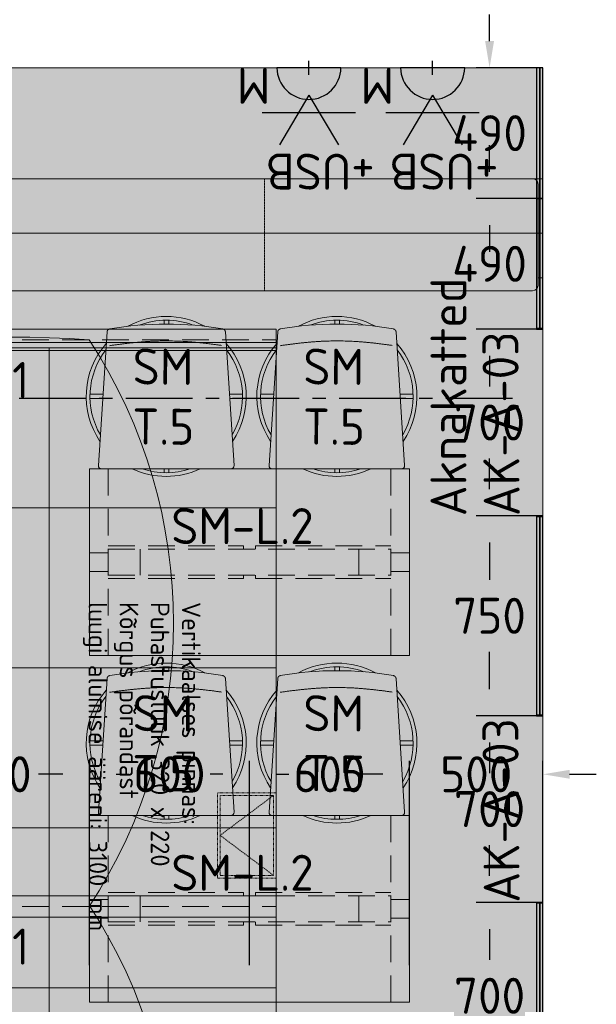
# Model space of a CAD drawing. Header units: millimetres. Extents: x -3074 to 179405, y -22 to 114374.
# Tile 20 of 184: x 137329 to 139490, y 53418 to 57110. Entities that reach past the tile are written whole.
import ezdxf

# ---------------------------------------------------------------- set-up
doc = ezdxf.new("R2010")
doc.units = ezdxf.units.MM
for name, pattern in [('Center', [400, 250, -50, 50, -50]), ('Hidden', [4, 2, -2]), ('Hidden 100.00_ 50.00', [150, 100, -50]), ('INP_kriipsjoon 1', [2, 1, -1])]:
    doc.linetypes.add(name, pattern=pattern)
doc.layers.get('0').update_dxf_attribs({"true_color": 0x000000})
for name, color, linetype, true_color in [('_SA-ELEKTER_pistikupesad', 7, 'Continuous', 0x9900cc), ('_SA-SISUSTUS_DIM', 1, 'Continuous', 0xff0000), ('_SA-SISUSTUS_tekst', 7, 'Continuous', 0x7f4f3f), ('_SA-VALGUSTUS_abi', 7, 'Center', 0xff9f7f), ('Default', 7, 'Continuous', 0x000000)]:
    doc.layers.add(name, color=color, linetype=linetype, true_color=true_color)
for name, color, linetype, lineweight, true_color in [('_SA-LAGI', 7, 'Continuous', 9, 0x5b5b5b), ('_SA-LAGI_eriosade seadmed', 7, 'Continuous', 5, 0x9900cc), ('_SA-LAGI_hatch', 7, 'Continuous', 5, 0x787878), ('_SA-PORAND', 7, 'Continuous', 9, 0x5b5b5b), ('_SA-PORAND_hatch', 254, 'Continuous', 9, 0xbebebe), ('_SA-SEIN', 250, 'Continuous', 30, 0x333333), ('_SA-SEIN_dim', 1, 'Continuous', 13, 0xff0000), ('_SA-SISUSTUS_kohtkindel', 7, 'Continuous', 15, 0x7f4f3f), ('_SA-SISUSTUS_lahtine', 7, 'Continuous', 18, 0x7f4f3f), ('_SA-VALGUSTUS', 20, 'Continuous', 13, 0xff3f00), ('_SA-VALGUSTUS_valgusgrupid', 240, 'Continuous', 9, 0xff003f)]:
    doc.layers.add(name, color=color, linetype=linetype, lineweight=lineweight, true_color=true_color)
doc.styles.add('Arial Regular', font='txt')
doc.styles.add('DIN Pro Light-Light', font='txt')
doc.styles.add('DIN Pro Medium-Medium', font='txt')
doc.dimstyles.new('INP_100_DIM', dxfattribs={"dimtxt": 135, "dimasz": 100, "dimexe": 50, "dimexo": 0.5, "dimgap": 20, "dimtad": 0, "dimtih": 1, "dimtoh": 1, "dimdec": 0, "dimzin": 1, "dimdsep": 46, "dimtxsty": 'DIN Pro Light-Light', "dimcen": 2.5, "dimadec": 1, "dimazin": 1, "dimtfac": 1, "dimtdec": 4, "dimtix": 1, "dimtofl": 0, "dimtmove": 1, "dimatfit": 3, "dimfxl": 1, "dimtolj": 1, "dimtzin": 1, "dimarcsym": 0})

# ---------------------------------------------------------------- blocks, each defined once
blk = doc.blocks.new('SM-T.5')
at = {"color": 0, "lineweight": -2}
for p, q in [((-7.2, -14.2), (-7.2, -28.5)), ((9.3, -14.3), (9.3, -28.5)), ((-285.7, -291.8), (-236.9, -291.8)), ((236.9, -291.8), (285.8, -291.8)), ((-285.7, -308.2), (-237.9, -308.2)), ((238, -308.2), (285.8, -308.2)), ((-7.2, -571.5), (-7.2, -585.8)), ((9.3, -571.5), (9.3, -585.7))]:
    blk.add_line(p, q, dxfattribs=at)
blk.add_lwpolyline([(-254.1, -558.9, 0.43317), (-242.2, -571.5), (242.3, -571.5, 0.43317), (254.1, -558.9), (221.9, -57.9), (221.9, -57.7), (221.8, -57.4), (221.8, -57.2), (221.8, -57), (221.7, -56.8), (221.7, -56.5), (221.7, -56.3), (221.6, -56), (221.5, -55.8), (221.5, -55.6), (221.4, -55.3), (221.3, -55.1), (221.3, -54.9), (221.2, -54.6), (221.1, -54.4), (221, -54.2), (220.9, -53.9), (220.8, -53.7), (220.7, -53.5), (220.6, -53.3), (220.5, -53), (220.4, -52.8), (220.2, -52.6), (220.1, -52.4), (220, -52.2), (219.8, -51.9), (219.7, -51.7), (219.5, -51.5), (219.4, -51.3), (219.2, -51.1), (219, -50.9), (218.9, -50.7), (218.7, -50.5), (218.5, -50.4), (218.3, -50.2), (218.1, -50), (218, -49.8), (217.8, -49.7), (217.6, -49.5), (217.4, -49.3), (217.2, -49.2), (217, -49), (216.8, -48.9), (216.5, -48.7), (216.3, -48.6), (216.1, -48.5), (215.9, -48.3), (215.7, -48.2), (215.5, -48.1), (215.2, -48), (215, -47.9), (214.8, -47.8), (214.6, -47.7), (214.3, -47.6), (214.1, -47.5), (213.9, -47.4), (213.7, -47.4), (213.4, -47.3), (213.2, -47.2), (213, -47.2), (212.7, -47.1), (212.5, -47), (212.3, -47), (212.1, -47), (185.8, -42.6), (159.5, -38.9), (133.2, -35.7), (106.8, -33.1), (80.4, -31.1), (54, -29.6), (27.5, -28.8), (1, -28.5), (-25.9, -28.8), (-52.8, -29.6), (-79.6, -31.1), (-106.2, -33.1), (-132.8, -35.7), (-159.3, -38.9), (-185.7, -42.6), (-212, -47), (-212.2, -47), (-212.5, -47), (-212.7, -47.1), (-212.9, -47.2), (-213.1, -47.2), (-213.4, -47.3), (-213.6, -47.4), (-213.8, -47.4), (-214, -47.5), (-214.3, -47.6), (-214.5, -47.7), (-214.7, -47.8), (-215, -47.9), (-215.2, -48), (-215.4, -48.1), (-215.6, -48.2), (-215.8, -48.3), (-216.1, -48.5), (-216.3, -48.6), (-216.5, -48.7), (-216.7, -48.9), (-216.9, -49), (-217.1, -49.2), (-217.3, -49.3), (-217.5, -49.5), (-217.7, -49.7), (-217.9, -49.8), (-218.1, -50), (-218.3, -50.2), (-218.4, -50.4), (-218.6, -50.5), (-218.8, -50.7), (-219, -50.9), (-219.1, -51.1), (-219.3, -51.3), (-219.4, -51.5), (-219.6, -51.7), (-219.7, -51.9), (-219.9, -52.2), (-220, -52.4), (-220.2, -52.6), (-220.3, -52.8), (-220.4, -53), (-220.5, -53.3), (-220.6, -53.5), (-220.7, -53.7), (-220.9, -53.9), (-220.9, -54.2), (-221, -54.4), (-221.1, -54.6), (-221.2, -54.9), (-221.3, -55.1), (-221.4, -55.3), (-221.4, -55.6), (-221.5, -55.8), (-221.5, -56), (-221.6, -56.3), (-221.6, -56.5), (-221.7, -56.8), (-221.7, -57), (-221.7, -57.2), (-221.8, -57.4), (-221.8, -57.7), (-221.8, -57.9)], format="xyb", close=True, dxfattribs=at)
for radius, start, end in [(300, 61.2594, 118.7531), (285.9, 69.2725, 110.7607), (300, 138.4815, 214.1519), (300, 325.8481, 41.5185), (285.9, 142.2864, 210.347), (285.9, 329.653, 37.7136), (300, 244.8399, 295.1601), (285.9, 251.7644, 288.2356)]:
    blk.add_arc((0, -300), radius, start, end, dxfattribs=at)
blk.add_open_spline([(-212.3, -109.6), (-160.2, -101.8), (-55.1, -91.9), (50.4, -91.5), (155.4, -101), (207.6, -108.7)], degree=2, dxfattribs=at)
at = {"color": 0, "linetype": 'ByBlock', "lineweight": -2, "insert": (-125.1, -119.9), "char_height": 135, "width": 767.213, "attachment_point": 1, "rotation": 359.5198, "style": 'DIN Pro Medium-Medium'}
blk.add_mtext('{\\fDIN Pro;SM}\\P{\\fDIN Pro;T.5}\\P', dxfattribs=at)
blk = doc.blocks.new('SM-L.2')
at = {"color": 0, "linetype": 'Hidden 100.00_ 50.00', "lineweight": -2}
for p, q in [((-530, 0), (-600, 0)), ((-600, 0), (-600, -700)), ((-530, -700), (-530, 0)), ((530, -700), (530, 0)), ((530, 0), (600, 0)), ((600, 0), (600, -700)), ((-530, -288.5), (-22.5, -288.5)), ((-22.5, -288.5), (-22.5, -301.5)), ((22.5, -288.5), (530, -288.5)), ((22.5, -288.5), (22.5, -301.5)), ((-530, -315), (-600, -315)), ((-530, -301.5), (530, -301.5)), ((-410, -301.5), (-410, -398.5)), ((410, -301.5), (410, -398.5)), ((530, -315), (600, -315)), ((-530, -385), (-600, -385)), ((-530, -398.5), (530, -398.5)), ((-22.5, -411.5), (-22.5, -398.5)), ((22.5, -411.5), (22.5, -398.5)), ((530, -385), (600, -385)), ((-530, -411.5), (-22.5, -411.5)), ((22.5, -411.5), (530, -411.5)), ((-600, -700), (-530, -700)), ((600, -700), (530, -700))]:
    blk.add_line(p, q, dxfattribs=at)
at = {"color": 0, "lineweight": -2}
blk.add_lwpolyline([(-600, -700), (600, -700), (600, 0), (-600, 0)], close=True, dxfattribs=at)
at = {"color": 0, "linetype": 'ByBlock', "lineweight": -2, "insert": (-293.3, -147.1), "char_height": 135, "width": 1463.607, "attachment_point": 1, "style": 'DIN Pro Medium-Medium'}
blk.add_mtext('SM-L.2', dxfattribs=at)
blk = doc.blocks.new('_SA pistik(syvistatud)  x2 M_ USB')
at = {"linetype": 'ByBlock', "lineweight": -2}
blk.add_hatch(color=0, dxfattribs=at).paths.add_polyline_path([(-80.1, 0), (80.1, 0), (80.1, 1.8), (80, 3.5), (79.9, 5.3), (79.7, 7.1), (79.5, 9), (79.3, 10.8), (79, 12.6), (78.6, 14.5), (78.2, 16.3), (77.8, 18.2), (77.3, 20), (76.8, 21.9), (76.2, 23.7), (75.6, 25.5), (74.9, 27.4), (74.2, 29.2), (73.4, 31), (72.6, 32.8), (71.8, 34.6), (70.8, 36.4), (69.9, 38.2), (68.9, 39.9), (67.8, 41.7), (66.7, 43.4), (65.6, 45), (64.4, 46.7), (63.1, 48.3), (61.8, 49.9), (60.5, 51.5), (59.1, 53), (57.7, 54.5), (56.3, 56), (54.8, 57.4), (53.3, 58.8), (51.7, 60.1), (50.2, 61.4), (48.5, 62.7), (46.9, 63.9), (45.2, 65.1), (43.5, 66.2), (41.8, 67.3), (40.1, 68.3), (38.3, 69.3), (36.5, 70.3), (34.7, 71.2), (32.9, 72), (31.1, 72.8), (29.3, 73.5), (27.4, 74.2), (25.6, 74.9), (23.7, 75.5), (21.9, 76), (20, 76.5), (18.2, 77), (16.3, 77.4), (14.5, 77.8), (12.6, 78.1), (10.8, 78.4), (9, 78.6), (7.2, 78.8), (5.3, 78.9), (3.5, 79), (1.8, 79.1), (0, 79.1), (-1.8, 79.1), (-3.5, 79), (-5.3, 78.9), (-7.2, 78.8), (-9, 78.6), (-10.8, 78.4), (-12.6, 78.1), (-14.5, 77.8), (-16.3, 77.4), (-18.2, 77), (-20, 76.5), (-21.9, 76), (-23.7, 75.5), (-25.6, 74.9), (-27.4, 74.2), (-29.3, 73.5), (-31.1, 72.8), (-32.9, 72), (-34.7, 71.2), (-36.5, 70.3), (-38.3, 69.3), (-40.1, 68.3), (-41.8, 67.3), (-43.5, 66.2), (-45.2, 65.1), (-46.9, 63.9), (-48.5, 62.7), (-50.2, 61.4), (-51.7, 60.1), (-53.3, 58.8), (-54.8, 57.4), (-56.3, 56), (-57.7, 54.5), (-59.1, 53), (-60.5, 51.5), (-61.8, 49.9), (-63.1, 48.3), (-64.4, 46.7), (-65.6, 45), (-66.7, 43.4), (-67.8, 41.7), (-68.9, 39.9), (-69.9, 38.2), (-70.8, 36.4), (-71.8, 34.6), (-72.6, 32.8), (-73.4, 31), (-74.2, 29.2), (-74.9, 27.4), (-75.6, 25.5), (-76.2, 23.7), (-76.8, 21.9), (-77.3, 20), (-77.8, 18.2), (-78.2, 16.3), (-78.6, 14.5), (-79, 12.6), (-79.3, 10.8), (-79.5, 9), (-79.7, 7.1), (-79.9, 5.3), (-80, 3.5), (-80.1, 1.8)], flags=0)
at = {"color": 0, "linetype": 'ByBlock', "lineweight": -2}
for p, q in [((0, 68.7), (-73.7, 192.2)), ((0, 68.7), (73.7, 192.2)), ((116.6, 111.4), (-116.6, 111.4)), ((0, 17.9), (0, -17.9))]:
    blk.add_line(p, q, dxfattribs=at)
blk.add_lwpolyline([(-80.1, 0), (80.1, 0, 0.986995)], format="xyb", close=True, dxfattribs=at)
at = {"color": 0, "linetype": 'ByBlock', "lineweight": -2, "attachment_point": 1}
for s, insert, char_height, width, style in [('+USB', (-164.3, 304.3), 90, 782.951, 'DIN Pro Medium-Medium'), ('M, USB', (-154, 302.5, 0), 0.18, 2.06, 'Arial Regular'), ('M', (96.2, 90), 90, 361.967, 'DIN Pro Medium-Medium')]:
    blk.add_mtext(s, dxfattribs=dict(at, insert=insert, char_height=char_height, width=width, style=style))
blk = doc.blocks.new('*D342')
at = {"layer": '_SA-SEIN_dim', "color": 0, "lineweight": -2}
for p, q in [((139265.5, 53799.8), (139040, 53799.8)), ((139090, 53699.8), (139090, 53584.7)), ((139090, 53199.8), (139090, 53315)), ((139265.5, 53099.8), (139040, 53099.8))]:
    blk.add_line(p, q, dxfattribs=at)
at = {"layer": '_SA-SEIN_dim', "color": 0}
for points in [[(139106.7, 53699.8), (139073.3, 53699.8), (139090, 53799.8)], [(139073.3, 53199.8), (139106.7, 53199.8), (139090, 53099.8)]]:
    blk.add_solid(points, dxfattribs=at)
at = {"layer": 'Defpoints', "color": 0}
for p in [(139266, 53799.8), (139090, 53099.8), (139266, 53099.8)]:
    blk.add_point(p, dxfattribs=at)
at = {"layer": '_SA-SEIN_dim', "color": 0, "insert": (139090, 53449.8), "char_height": 135, "attachment_point": 5, "style": 'DIN Pro Light-Light'}
blk.add_mtext('\\A1;700', dxfattribs=at)
blk = doc.blocks.new('*D343')
at = {"layer": '_SA-SEIN_dim', "color": 0, "lineweight": -2}
for p, q in [((139265.5, 54499.8), (139040, 54499.8)), ((139090, 54399.8), (139090, 54284.7)), ((139090, 53899.8), (139090, 54015)), ((139265.5, 53799.8), (139040, 53799.8))]:
    blk.add_line(p, q, dxfattribs=at)
at = {"layer": '_SA-SEIN_dim', "color": 0}
for points in [[(139106.7, 54399.8), (139073.3, 54399.8), (139090, 54499.8)], [(139073.3, 53899.8), (139106.7, 53899.8), (139090, 53799.8)]]:
    blk.add_solid(points, dxfattribs=at)
at = {"layer": 'Defpoints', "color": 0}
for p in [(139266, 54499.8), (139090, 53799.8), (139266, 53799.8)]:
    blk.add_point(p, dxfattribs=at)
at = {"layer": '_SA-SEIN_dim', "color": 0, "insert": (139090, 54149.8), "char_height": 135, "attachment_point": 5, "style": 'DIN Pro Light-Light'}
blk.add_mtext('\\A1;700', dxfattribs=at)
blk = doc.blocks.new('*D344')
at = {"layer": '_SA-SEIN_dim', "color": 0, "lineweight": -2}
for p, q in [((139265.5, 55249.8), (139040, 55249.8)), ((139090, 55149.8), (139090, 55009.7)), ((139090, 54599.8), (139090, 54740)), ((139265.5, 54499.8), (139040, 54499.8))]:
    blk.add_line(p, q, dxfattribs=at)
at = {"layer": '_SA-SEIN_dim', "color": 0}
for points in [[(139106.7, 55149.8), (139073.3, 55149.8), (139090, 55249.8)], [(139073.3, 54599.8), (139106.7, 54599.8), (139090, 54499.8)]]:
    blk.add_solid(points, dxfattribs=at)
at = {"layer": 'Defpoints', "color": 0}
for p in [(139266, 55249.8), (139090, 54499.8), (139266, 54499.8)]:
    blk.add_point(p, dxfattribs=at)
at = {"layer": '_SA-SEIN_dim', "color": 0, "insert": (139090, 54874.8), "char_height": 135, "attachment_point": 5, "style": 'DIN Pro Light-Light'}
blk.add_mtext('\\A1;750', dxfattribs=at)
blk = doc.blocks.new('*D345')
at = {"layer": '_SA-SEIN_dim', "color": 0, "lineweight": -2}
for p, q in [((139265.5, 55949.8), (139040, 55949.8)), ((139090, 55849.8), (139090, 55734.7)), ((139090, 55349.8), (139090, 55465)), ((139265.5, 55249.8), (139040, 55249.8))]:
    blk.add_line(p, q, dxfattribs=at)
at = {"layer": '_SA-SEIN_dim', "color": 0}
for points in [[(139106.7, 55849.8), (139073.3, 55849.8), (139090, 55949.8)], [(139073.3, 55349.8), (139106.7, 55349.8), (139090, 55249.8)]]:
    blk.add_solid(points, dxfattribs=at)
at = {"layer": 'Defpoints', "color": 0}
for p in [(139266, 55949.8), (139090, 55249.8), (139266, 55249.8)]:
    blk.add_point(p, dxfattribs=at)
at = {"layer": '_SA-SEIN_dim', "color": 0, "insert": (139090, 55599.8), "char_height": 135, "attachment_point": 5, "style": 'DIN Pro Light-Light'}
blk.add_mtext('\\A1;700', dxfattribs=at)
blk = doc.blocks.new('*D346')
at = {"layer": '_SA-SEIN_dim', "color": 0, "lineweight": -2}
for p, q in [((139090, 56539.8), (139090, 56639.8)), ((139289.5, 56439.8), (139040, 56439.8)), ((139265.5, 55949.8), (139040, 55949.8)), ((139090, 55849.8), (139090, 55749.8))]:
    blk.add_line(p, q, dxfattribs=at)
at = {"layer": '_SA-SEIN_dim', "color": 0}
for points in [[(139073.3, 56539.8), (139106.7, 56539.8), (139090, 56439.8)], [(139106.7, 55849.8), (139073.3, 55849.8), (139090, 55949.8)]]:
    blk.add_solid(points, dxfattribs=at)
at = {"layer": 'Defpoints', "color": 0}
for p in [(139290, 56439.8), (139090, 55949.8), (139266, 55949.8)]:
    blk.add_point(p, dxfattribs=at)
at = {"layer": '_SA-SEIN_dim', "color": 0, "insert": (139090, 56194.8), "char_height": 135, "attachment_point": 5, "style": 'DIN Pro Light-Light'}
blk.add_mtext('\\A1;490', dxfattribs=at)
blk = doc.blocks.new('*D347')
at = {"layer": '_SA-SEIN_dim', "color": 0, "lineweight": -2}
for p, q in [((139090, 57030), (139090, 57130)), ((139289.5, 56930), (139040, 56930)), ((139289.5, 56439.8), (139040, 56439.8)), ((139090, 56339.8), (139090, 56239.8))]:
    blk.add_line(p, q, dxfattribs=at)
at = {"layer": '_SA-SEIN_dim', "color": 0}
for points in [[(139073.3, 57030), (139106.7, 57030), (139090, 56930)], [(139106.7, 56339.8), (139073.3, 56339.8), (139090, 56439.8)]]:
    blk.add_solid(points, dxfattribs=at)
at = {"layer": 'Defpoints', "color": 0}
for p in [(139290, 56930), (139090, 56439.8), (139290, 56439.8)]:
    blk.add_point(p, dxfattribs=at)
at = {"layer": '_SA-SEIN_dim', "color": 0, "insert": (139090, 56684.9), "char_height": 135, "attachment_point": 5, "style": 'DIN Pro Light-Light'}
blk.add_mtext('\\A1;490', dxfattribs=at)
blk = doc.blocks.new('VR-1.1')
at = {"color": 0, "linetype": 'Hidden 100.00_ 50.00', "lineweight": -2}
blk.add_line((97, -19), (1499, -19), dxfattribs=at)
at = {"color": 0, "lineweight": -2}
blk.add_lwpolyline([(97, -59), (97, 21), (1499, 21), (1499, -59)], close=True, dxfattribs=at)
at = {"color": 0, "lineweight": -2, "insert": (97, -102.5), "char_height": 135, "width": 1330.82, "attachment_point": 1, "style": 'DIN Pro Medium-Medium'}
blk.add_mtext('VR-1.1', dxfattribs=at)
blk = doc.blocks.new('*D661')
at = {"layer": '_SA-SISUSTUS_DIM', "color": 0, "lineweight": -2}
for p, q in [((138790, 53564.3), (138790, 54330.4)), ((139290, 53564.3), (139290, 54330.4)), ((138690, 54280.4), (138590, 54280.4)), ((139390, 54280.4), (139490, 54280.4))]:
    blk.add_line(p, q, dxfattribs=at)
at = {"layer": '_SA-SISUSTUS_DIM', "color": 0}
for points in [[(138690, 54263.8), (138690, 54297.1), (138790, 54280.4)], [(139390, 54297.1), (139390, 54263.8), (139290, 54280.4)]]:
    blk.add_solid(points, dxfattribs=at)
at = {"layer": 'Defpoints', "color": 0}
for p in [(138790, 54280.4), (138790, 53563.8), (139290, 53563.8)]:
    blk.add_point(p, dxfattribs=at)
at = {"layer": '_SA-SISUSTUS_DIM', "color": 0, "insert": (139040, 54280.4), "char_height": 135, "attachment_point": 5, "style": 'DIN Pro Light-Light'}
blk.add_mtext('\\A1;500', dxfattribs=at)
blk = doc.blocks.new('*D662')
at = {"layer": '_SA-SISUSTUS_DIM', "color": 0, "lineweight": -2}
for p, q in [((138190, 53564.3), (138190, 54330.4)), ((138790, 53564.3), (138790, 54330.4)), ((138290, 54280.4), (138337.2, 54280.4)), ((138690, 54280.4), (138642.8, 54280.4))]:
    blk.add_line(p, q, dxfattribs=at)
at = {"layer": '_SA-SISUSTUS_DIM', "color": 0}
for points in [[(138290, 54297.1), (138290, 54263.8), (138190, 54280.4)], [(138690, 54263.8), (138690, 54297.1), (138790, 54280.4)]]:
    blk.add_solid(points, dxfattribs=at)
at = {"layer": 'Defpoints', "color": 0}
for p in [(138190, 54280.4), (138190, 53563.8), (138790, 53563.8)]:
    blk.add_point(p, dxfattribs=at)
at = {"layer": '_SA-SISUSTUS_DIM', "color": 0, "insert": (138490, 54280.4), "char_height": 135, "attachment_point": 5, "style": 'DIN Pro Light-Light'}
blk.add_mtext('\\A1;600', dxfattribs=at)
blk = doc.blocks.new('*D663')
at = {"layer": '_SA-SISUSTUS_DIM', "color": 0, "lineweight": -2}
for p, q in [((137590, 53564.3), (137590, 54330.4)), ((138190, 53564.3), (138190, 54330.4)), ((137690, 54280.4), (137737.2, 54280.4)), ((138090, 54280.4), (138042.8, 54280.4))]:
    blk.add_line(p, q, dxfattribs=at)
at = {"layer": '_SA-SISUSTUS_DIM', "color": 0}
for points in [[(137690, 54297.1), (137690, 54263.8), (137590, 54280.4)], [(138090, 54263.8), (138090, 54297.1), (138190, 54280.4)]]:
    blk.add_solid(points, dxfattribs=at)
at = {"layer": 'Defpoints', "color": 0}
for p in [(137590, 54280.4), (137590, 53563.8), (138190, 53563.8)]:
    blk.add_point(p, dxfattribs=at)
at = {"layer": '_SA-SISUSTUS_DIM', "color": 0, "insert": (137890, 54280.4), "char_height": 135, "attachment_point": 5, "style": 'DIN Pro Light-Light'}
blk.add_mtext('\\A1;600', dxfattribs=at)
blk = doc.blocks.new('*D664')
at = {"layer": '_SA-SISUSTUS_DIM', "color": 0, "lineweight": -2}
for p, q in [((136890, 53564.3), (136890, 54330.4)), ((137590, 53564.3), (137590, 54330.4)), ((136990, 54280.4), (137080.5, 54280.4)), ((137490, 54280.4), (137399.5, 54280.4))]:
    blk.add_line(p, q, dxfattribs=at)
at = {"layer": '_SA-SISUSTUS_DIM', "color": 0}
for points in [[(136990, 54297.1), (136990, 54263.8), (136890, 54280.4)], [(137490, 54263.8), (137490, 54297.1), (137590, 54280.4)]]:
    blk.add_solid(points, dxfattribs=at)
at = {"layer": 'Defpoints', "color": 0}
for p in [(136890, 54280.4), (136890, 53563.8), (137590, 53563.8)]:
    blk.add_point(p, dxfattribs=at)
at = {"layer": '_SA-SISUSTUS_DIM', "color": 0, "insert": (137240, 54280.4), "char_height": 135, "attachment_point": 5, "style": 'DIN Pro Light-Light'}
blk.add_mtext('\\A1;700', dxfattribs=at)
blk = doc.blocks.new('Vertikaalne puhastusluuk 320 x 220')
at = {"layer": '_SA-LAGI_eriosade seadmed', "linetype": 'Hidden'}
for points in [[(-23.6, 271), (-265.1, 61.1), (-120.8, -105), (120.8, 105)], [(-24.6, 256.9), (-251, 60.1), (-119.8, -90.9), (106.6, 106)]]:
    blk.add_lwpolyline(points, close=True, dxfattribs=at)
blk.add_lwpolyline([(-24.6, 256.9), (-6.6, 7.5), (-251, 60.1)], dxfattribs=at)

msp = doc.modelspace()

# ---------------------------------------------------------------- hatches: boundary and pattern name
at = {"layer": '_SA-LAGI_hatch'}
h = msp.add_hatch(dxfattribs=at)
h.set_pattern_fill('Plus', color=256, scale=100, style=0, pattern_type=2)
h.set_pattern_definition([(0, (-12.5, 0), (0, 100), [25, -75]), (90, (0, -12.5), (-100, 6e-15), [25, -75])])
h.paths.add_polyline_path([(139290, 56929.8), (134390, 56929.8), (134390, 56530), (133100, 56530), (133100, 45760), (137760, 45760), (139290, 45760), (139290, 46159.8)], flags=0)
h.paths.add_polyline_path([(138290, 55899.8), (134100, 55899.8), (134100, 46799.8), (138290, 46799.8)], flags=0)
h = msp.add_hatch(dxfattribs=at)
h.set_pattern_fill('Squares', color=256, scale=200, style=0, pattern_type=2)
h.set_pattern_definition([(2e-13, (-3e-27, 0), (-2e-13, 50), [50, -50]), (90, (-3e-27, 0), (-50, -2e-13), [50, -50])])
h.paths.add_polyline_path([(138290, 55897.2), (134100, 55897.2), (134100, 48077.2), (138290, 48077.2)], flags=0)
at = {"layer": '_SA-PORAND_hatch', "true_color": 0xfffce7}
h = msp.add_hatch(dxfattribs=at)
h.set_pattern_fill('Hatch1', style=0, pattern_type=2)
h.set_pattern_definition([(0, (0, 0), (0, 0.125), [])])
h.paths.add_polyline_path([(139288.2, 56309.8), (139288.2, 56929.8), (134375, 56930), (134380, 56530), (133100, 56530), (133100, 56309.8)], flags=0)
at = {"layer": '_SA-PORAND_hatch', "true_color": 0xf1f1e1}
msp.add_hatch(color=7, dxfattribs=at).paths.add_polyline_path([(133100, 55081.4), (133100, 56309.8), (139288.2, 56309.8), (139290, 55750.9), (139290, 55050.9), (139290, 54350.9), (139290, 53650.9), (139290, 52950.9), (139290, 52250.9), (139290, 51550.9), (139290, 50850.9), (139290, 50150.9), (139290, 49450.9), (139290, 48750.9), (139290, 48050.9), (139290, 47350.9), (139290, 46650.9), (139290, 46040), (133100, 46040), (133100, 54081.4)], flags=0)

# ---------------------------------------------------------------- linework, layer by layer
at = {"layer": '_SA-LAGI'}
for points in [[(139290, 56929.8), (134380, 56929.8), (134380, 56530), (133100, 56530), (133100, 45760), (137760, 45760), (139290, 45760), (139290, 46159.8)], [(138290, 55899.8), (134100, 55899.8), (134100, 48080.3), (138290, 48080.3)], [(138290, 55899.8), (134100, 55899.8), (134100, 46799.8), (138290, 46799.8)]]:
    msp.add_lwpolyline(points, close=True, dxfattribs=at)
at = {"layer": '_SA-LAGI_hatch'}
for points in [[(137439.3, 55279.8), (136200, 55279.8), (136199.9, 55879.3), (137439.3, 55879.8)], [(138290, 55879.8), (138290, 55279.8), (137439.3, 55279.8), (137439.3, 55879.8)], [(137439.3, 54679.8), (136200, 54679.8), (136199.9, 55279.3), (137439.3, 55279.8)], [(138290, 55279.8), (138290, 54679.8), (137439.3, 54679.8), (137439.3, 55279.8)], [(137439.3, 54079.8), (136200, 54079.8), (136199.9, 54679.3), (137439.3, 54679.8)], [(138290, 54679.8), (138290, 54079.8), (137439.3, 54079.8), (137439.3, 54679.8)], [(137439.3, 53479.8), (136200, 53479.8), (136199.9, 54079.3), (137439.3, 54079.8)], [(138290, 54079.8), (138290, 53479.8), (137439.3, 53479.8), (137439.3, 54079.8)], [(137439.3, 52879.8), (136200, 52879.8), (136199.9, 53479.3), (137439.3, 53479.8)], [(138290, 53479.8), (138290, 52879.8), (137439.3, 52879.8), (137439.3, 53479.8)]]:
    msp.add_lwpolyline(points, close=True, dxfattribs=at)
at = {"layer": '_SA-PORAND'}
for points in [[(139288.2, 56309.8), (139288.2, 56929.8), (134375, 56930), (134380, 56530), (133100, 56530), (133100, 56309.8)], [(133100, 55081.4), (133100, 56530), (134380, 56530), (134380, 56929.8), (139290, 56929.8), (139290, 46040), (133100, 46040)], [(134380, 56309.8), (133100, 56309.8), (133100, 56530), (134380, 56530), (134380, 56929.8), (139288.2, 56929.8), (139288.2, 56309.8)]]:
    msp.add_lwpolyline(points, close=True, dxfattribs=at)
at = {"layer": '_SA-SEIN'}
for points in [[(139278, 56929.8), (139266, 56929.8), (139266, 56439.8), (139278, 56439.8)], [(139290, 56929.8), (139278, 56929.8), (139278, 56439.8), (139290, 56439.8)], [(139278, 56439.8), (139266, 56439.8), (139266, 55951.8), (139278, 55951.8)], [(139290, 56439.8), (139278, 56439.8), (139278, 55951.8), (139290, 55951.8)], [(139290, 55949.8), (139290, 55951.8), (139266, 55951.8), (139266, 55949.8)], [(139290, 55247.8), (139290, 55249.8), (139266, 55249.8), (139266, 55247.8)], [(139278, 55247.8), (139266, 55247.8), (139266, 54501.8), (139278, 54501.8)], [(139290, 55247.8), (139278, 55247.8), (139278, 54501.8), (139290, 54501.8)], [(139290, 54499.8), (139290, 54501.8), (139266, 54501.8), (139266, 54499.8)], [(139290, 53797.8), (139290, 53799.8), (139266, 53799.8), (139266, 53797.8)], [(139278, 53797.8), (139266, 53797.8), (139266, 53101.8), (139278, 53101.8)], [(139290, 53797.8), (139278, 53797.8), (139278, 53101.8), (139290, 53101.8)]]:
    msp.add_lwpolyline(points, close=True, dxfattribs=at)
at = {"layer": '_SA-SISUSTUS_kohtkindel', "linetype": 'INP_kriipsjoon 1'}
msp.add_line((138246.1, 56094), (138246.1, 56514), dxfattribs=at)
at = {"layer": '_SA-SISUSTUS_kohtkindel'}
for p, q in [((139290, 56514), (139290, 56142)), ((139271.7, 56494), (139271.7, 56114)), ((139290, 56142), (139273.7, 56142)), ((139251.4, 56094), (133138.6, 56094))]:
    msp.add_line(p, q, dxfattribs=at)
msp.add_lwpolyline([(133100, 56514), (139290, 56514), (139290, 56930), (134380, 56930), (134380, 56514)], close=True, dxfattribs=at)
for centre, start, end in [((139251.5, 56493.8), 0.4704, 90.4628), ((139251.5, 56114.2), 269.5372, 359.5296)]:
    msp.add_arc(centre, 20.2, start, end, dxfattribs=at)
at = {"layer": '_SA-VALGUSTUS_abi'}
msp.add_line((139176.2, 55689.2), (133206.2, 55689.2), dxfattribs=at)
at = {"layer": '_SA-VALGUSTUS_valgusgrupid', "extrusion": (0, 0, -1)}
for centre, radius, start, end in [((-137289.6, 51540.6), 4379.6, 33.0853, 93.92), ((-135963.1, 54847.5), 1942.3, 146.8363, 213.1637), ((-135963.1, 52726.7), 1942.3, 146.8363, 213.1637)]:
    msp.add_arc(centre, radius, start, end, dxfattribs=at)

# ---------------------------------------------------------------- block references
at = {"layer": '_SA-ELEKTER_pistikupesad', "xscale": 1.5, "yscale": 1.5, "zscale": 1.5, "rotation": 180}
for p in [(138412.7, 56929.8), (138876.5, 56929.8)]:
    msp.add_blockref('_SA pistik(syvistatud)  x2 M_ USB', p, dxfattribs=at)
at = {"layer": '_SA-SISUSTUS_lahtine', "rotation": 359.9999999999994}
for name, p in [('SM-T.5', (137877.9, 55997.4)), ('SM-T.5', (138517.5, 55997.4)), ('SM-L.2', (138190, 55425.8)), ('SM-T.5', (137877.9, 54697.4)), ('SM-T.5', (138517.5, 54697.4)), ('SM-L.2', (138190, 54125.8))]:
    msp.add_blockref(name, p, dxfattribs=at)
at = {"layer": '_SA-VALGUSTUS', "rotation": 1.018731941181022e-06}
for p in [(136791, 55929), (136791, 53804)]:
    msp.add_blockref('VR-1.1', p, dxfattribs=at)
at = {"layer": 'Default', "rotation": 229.0004681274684}
msp.add_blockref('Vertikaalne puhastusluuk 320 x 220', (138070, 54051.3), dxfattribs=at)

# ---------------------------------------------------------------- texts
at = {"layer": '_SA-LAGI_eriosade seadmed', "insert": (138006.7, 54926.4, 30.1), "char_height": 70, "width": 2841.311, "attachment_point": 1, "rotation": 270.0005, "style": 'DIN Pro Light-Light'}
msp.add_mtext('{\\fDIN Pro;Vertikaalses pinnas:}\\P{\\fDIN Pro;Puhastusluuk 320 x 220}\\P{\\fDIN Pro;Kõrgus põrandast}\\P{\\fDIN Pro;luugi alumise ääreni: 3100 mm}\\P', dxfattribs=at)
at = {"layer": '_SA-SISUSTUS_tekst', "char_height": 135, "attachment_point": 1, "style": 'DIN Pro Medium-Medium'}
for s, insert, width, rotation in [('Aknakatted', (138868.3, 55247.8), 2176.23, 90), ('AK-A-03', (139068.3, 55247.8), 1693.77, 90.4614), ('AK-A-03', (139068.3, 53797.8), 1693.77, 90.4614)]:
    msp.add_mtext(s, dxfattribs=dict(at, insert=insert, width=width, rotation=rotation))

# ---------------------------------------------------------------- dimensions: what is measured, and where the dimension line sits
at = {"layer": '_SA-SEIN_dim'}
for base, p1, p2, picture, middle in [((139090, 56439.8), (139290, 56930), (139290, 56439.8), '*D347', (139090, 56684.9)), ((139090, 55949.8), (139290, 56439.8), (139266, 55949.8), '*D346', (139090, 56194.8)), ((139090, 55249.8), (139266, 55949.8), (139266, 55249.8), '*D345', (139090, 55599.8)), ((139090, 54499.8), (139266, 55249.8), (139266, 54499.8), '*D344', (139090, 54874.8)), ((139090, 53799.8), (139266, 54499.8), (139266, 53799.8), '*D343', (139090, 54149.8)), ((139090, 53099.8), (139266, 53799.8), (139266, 53099.8), '*D342', (139090, 53449.8))]:
    dim = msp.add_linear_dim(base=base, p1=p1, p2=p2, angle=270, dimstyle='INP_100_DIM', override={"dimtxt": 135, "dimasz": 100, "dimexe": 50, "dimexo": 0.5, "dimgap": 20, "dimdec": 0, "dimzin": 1, "dimtxsty": 'DIN Pro Light-Light', "dimsah": 0, "dimcen": 2.5, "dimadec": 1, "dimazin": 1, "dimtix": 0, "dimtmove": 0, "dimtzin": 1}, dxfattribs=at)
    dim.commit()
    dim.dimension.update_dxf_attribs({"geometry": picture, "text_midpoint": middle})
at = {"layer": '_SA-SISUSTUS_DIM'}
for base, p1, p2, picture, middle in [((136890, 54280.4), (137590, 53563.8), (136890, 53563.8), '*D664', (137240, 54280.4)), ((137590, 54280.4), (138190, 53563.8), (137590, 53563.8), '*D663', (137890, 54280.4)), ((138190, 54280.4), (138790, 53563.8), (138190, 53563.8), '*D662', (138490, 54280.4)), ((138790, 54280.4), (139290, 53563.8), (138790, 53563.8), '*D661', (139040, 54280.4))]:
    dim = msp.add_linear_dim(base=base, p1=p1, p2=p2, angle=180, dimstyle='INP_100_DIM', override={"dimtxt": 135, "dimasz": 100, "dimexe": 50, "dimexo": 0.5, "dimgap": 20, "dimdec": 0, "dimzin": 1, "dimtxsty": 'DIN Pro Light-Light', "dimsah": 0, "dimcen": 2.5, "dimadec": 1, "dimazin": 1, "dimtix": 0, "dimtmove": 0, "dimtzin": 1}, dxfattribs=at)
    dim.commit()
    dim.dimension.update_dxf_attribs({"geometry": picture, "text_midpoint": middle})

doc.saveas('drawing.dxf')
